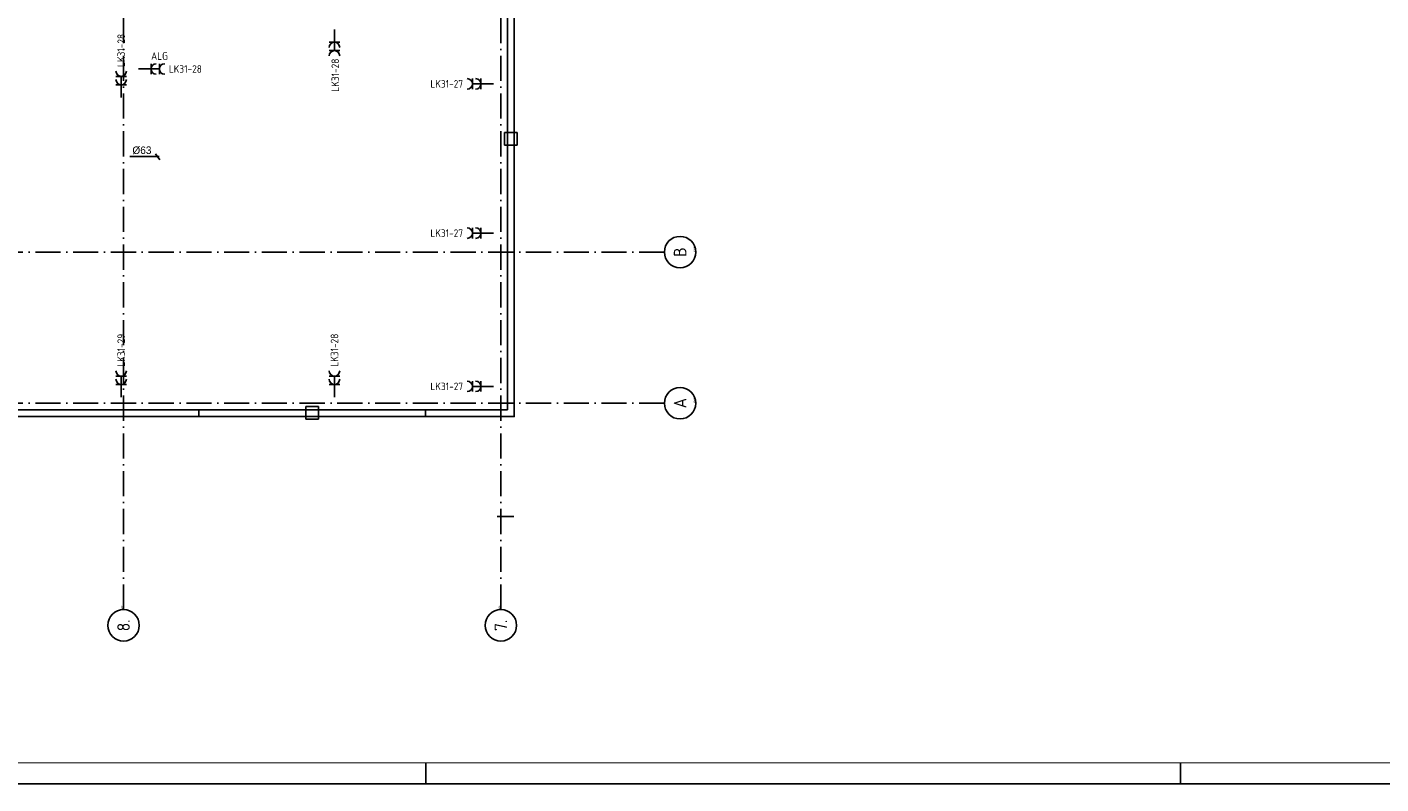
# Model space of a CAD drawing. Header units: millimetres. Extents: x 94282 to 246038, y 190 to 84290.
# Tile 11 of 18: x 181455 to 213746, y 190 to 18225. Entities that reach past the tile are written whole.
import ezdxf
from ezdxf.enums import TextEntityAlignment as Align

# ---------------------------------------------------------------- set-up
doc = ezdxf.new("R2010")
doc.units = ezdxf.units.MM
doc.header["$LTSCALE"] = 100
doc.linetypes.add('DASHDOT', pattern=[9, 6, -1.5, 0, -1.5])
doc.linetypes.add('HIDDEN', pattern=[9.525, 6.35, -3.175])
doc.layers.get('0').update_dxf_attribs({"linetype": 'CONTINUOUS'})
for name, color, linetype in [('AB$1A---_ATTRIB035', 3, 'CONTINUOUS'), ('AL$1A---_ALGEMEEN', 8, 'CONTINUOUS'), ('AT$1A---_TEKST018', 1, 'CONTINUOUS'), ('BOUW', 8, 'CONTINUOUS'), ('EB63103-_ATTRIB', 2, 'CONTINUOUS'), ('EL63103-_LICHT-WCD230V', 3, 'CONTINUOUS'), ('LIJN025', 10, 'CONTINUOUS'), ('LIJN050', 90, 'CONTINUOUS'), ('TEKST25', 10, 'CONTINUOUS'), ('TEKST35', 50, 'CONTINUOUS'), ('TEKST50', 90, 'CONTINUOUS')]:
    doc.layers.add(name, color=color, linetype=linetype)
doc.styles.add('1_8', font='ISO', dxfattribs={"height": 1.8})
doc.styles.add('BURO-018', font='BUROFONT.shx', dxfattribs={"height": 180})
doc.styles.add('ISO', font='ISO.SHX')
doc.styles.add('ROMAND', font='romand')
doc.styles.get("Standard").update_dxf_attribs({"font": 'iso.shx'})

# ---------------------------------------------------------------- blocks, each defined once
blk = doc.blocks.new('A0-GE')
at = {"layer": 'LIJN025'}
for p, q in [((955, 0), (955, 5)), ((1135, 0), (1135, 5))]:
    blk.add_line(p, q, dxfattribs=at)
blk.add_lwpolyline([(1500, 841), (1500, 0), (311, 0), (311, 841)], close=True, dxfattribs=at)
at = {"layer": 'LIJN050', "const_width": 0.2}
blk.add_lwpolyline([(1495, 836), (336, 836), (336, 5), (1495, 5)], close=True, dxfattribs=at)
at = {"layer": 'TEKST25', "style": 'ROMAND', "width": 2.899115}
blk.add_attdef('STATUS', text='', height=2.5, dxfattribs=at).set_placement((1454, 71.5), (1493, 71.5), align=Align.FIT)
at = {"layer": 'TEKST25', "style": 'ISO'}
for tag, p in [('E', (1455.25, 66)), ('NAAM-E', (1466.75, 66)), ('DATUM-E', (1485, 66)), ('D', (1455.25, 61)), ('NAAM-D', (1466.75, 61)), ('DATUM-D', (1485, 61)), ('C', (1455.25, 56)), ('NAAM-C', (1466.75, 56)), ('DATUM-C', (1485, 56)), ('B', (1455.25, 51)), ('NAAM-B', (1466.75, 51)), ('DATUM-B', (1485, 51)), ('A', (1455.25, 46)), ('NAAM-A', (1466.75, 46)), ('DATUM-A', (1485, 46))]:
    blk.add_attdef(tag, text='', height=2.5, dxfattribs=at).set_placement(p, align=Align.CENTER)
for tag, p in [('DATUM', (1332.75, 36.25)), ('SCHAAL', (1368, 36.25)), ('GETEKEND', (1398.25, 36.25)), ('GECONTOL.', (1433, 36.25)), ('FORMAAT', (1463.25, 28.25))]:
    blk.add_attdef(tag, p, '', height=2.5, dxfattribs=at)
at = {"layer": 'TEKST35', "style": 'ISO'}
for tag, p in [('PROJECT', (1334.5, 72.5)), ('PLAATS', (1334.5, 63.5)), ('INSTALLATIE-REGEL1', (1334.5, 52.5)), ('INSTALLATIE-REGEL2', (1334.5, 43.5))]:
    blk.add_attdef(tag, p, '', height=4, dxfattribs=at)
blk.add_attdef('PROJ.NR.', text='', height=4, dxfattribs=at).set_placement((1481, 23), align=Align.CENTER)
at = {"layer": 'TEKST50', "style": 'ISO'}
blk.add_attdef('FILE-NAAM', text='', height=5, dxfattribs=at).set_placement((1473.5, 7.5), align=Align.CENTER)
blk = doc.blocks.new('ES3W2A')
for p, q in [((1.25, 2), (-1.25, 2)), ((1.25, 0), (-1.25, 0)), ((0, 2), (0, -3))]:
    blk.add_line(p, q)
for centre in [(0, 3.25), (0, 1.25)]:
    blk.add_arc(centre, 1.25, 180, 0)
at = {"style": '1_8'}
for tag, flags, p in [('VERMOGEN', 9, (-2.5, 6.25)), ('SCHAK', 8, (2.5, 6.25)), ('TAL', 8, (2.5, 6.25)), ('KAST', 9, (7, 6.25))]:
    blk.add_attdef(tag, text='', height=1.8, rotation=90, dxfattribs=dict(at, flags=flags)).set_placement(p, align=Align.MIDDLE_CENTER)
at = {"style": '1_8', "flags": 8}
for tag, p in [('GROEP', (0, 4.25)), ('DOEL', (-2.5, 2.75))]:
    blk.add_attdef(tag, text='', height=1.8, rotation=90, dxfattribs=at).set_placement(p, align=Align.MIDDLE_LEFT)
at = {"style": '1_8', "flags": 9}
blk.add_attdef('M_CODE', text='', height=1.8, dxfattribs=at).set_placement((0, 0), align=Align.MIDDLE_CENTER)
blk = doc.blocks.new('1010')
at = {"layer": 'AL$1A---_ALGEMEEN', "color": 0, "linetype": 'Continuous'}
blk.add_circle((0, 750), 750, dxfattribs=at)
blk.add_attdef('STR-NAAM', text='', height=600, rotation=360, dxfattribs=at).set_placement((0, 750), align=Align.MIDDLE)
at = {"layer": 'AT$1A---_TEKST018', "linetype": 'Continuous'}
blk.add_text('1010', height=100, dxfattribs=at).set_placement((0, 0))
blk = doc.blocks.new('1011')
at = {"layer": 'AL$1A---_ALGEMEEN', "color": 0, "linetype": 'Continuous'}
blk.add_circle((-750, 0), 750, dxfattribs=at)
blk.add_attdef('STR-NAAM', text='', height=600, rotation=360, dxfattribs=at).set_placement((-750, 0), align=Align.MIDDLE)
at = {"layer": 'AT$1A---_TEKST018', "linetype": 'Continuous'}
blk.add_text('1011', height=100, dxfattribs=at).set_placement((0, 0))

msp = doc.modelspace()

# ---------------------------------------------------------------- linework, layer by layer
at = {"layer": 'AL$1A---_ALGEMEEN', "color": 1, "linetype": 'DASHDOT'}
for p, q in [((183755, 4343), (183755, 80401)), ((192755, 4343), (192755, 80401)), ((196655, 9263), (172655, 9263))]:
    msp.add_line(p, q, dxfattribs=at)
at = {"layer": 'AL$1A---_ALGEMEEN', "linetype": 'Continuous'}
for points in [[(176235, 8943), (193075, 8943), (193075, 58183), (176235, 58183)], [(176400, 9108), (192910, 9108), (192910, 58018), (176400, 58018)]]:
    msp.add_lwpolyline(points, close=True, dxfattribs=at)
at = {"layer": 'AL$1A---_ALGEMEEN', "linetype": 'HIDDEN'}
for points in [[(193142, 15413), (192842, 15413), (192842, 15713), (193142, 15713)], [(188105, 8881), (188105, 9181), (188405, 9181), (188405, 8881)]]:
    msp.add_lwpolyline(points, close=True, dxfattribs=at)
at = {"layer": 'AL$1A---_ALGEMEEN', "color": 1, "linetype": 'DASHDOT'}
msp.add_lwpolyline([(196655, 12863), (146255, 12863), (121609, 12863)], dxfattribs=at)
at = {"layer": 'AL$1A---_ALGEMEEN', "linetype": 'Continuous'}
for points in [[(192910, 12863), (193065, 12863)], [(183755, 8953), (183755, 9108)], [(185555, 8953), (185555, 9108)], [(190955, 8953), (190955, 9108)], [(192910, 9263), (193065, 9263)], [(192665, 6563), (193065, 6563)]]:
    msp.add_lwpolyline(points, dxfattribs=at)
at = {"layer": 'BOUW', "color": 1}
for p, q in [((184515, 15208), (184624, 15060)), ((183902, 15145), (184603, 15145))]:
    msp.add_line(p, q, dxfattribs=at)

# ---------------------------------------------------------------- block references
at = {"xscale": 100, "yscale": 100, "zscale": 100}
msp.add_blockref('A0-GE', (95465, 190), dxfattribs=at)
at = {"layer": 'AL$1A---_ALGEMEEN', "color": 1, "linetype": 'DASHDOT'}
ref = msp.add_blockref('1010', (197405, 12863), dxfattribs=dict(at, xscale=0.5, yscale=0.5, zscale=0.5, rotation=90))
ref.add_attrib('STR-NAAM', 'B', dxfattribs={"layer": 'AB$1A---_ATTRIB035', "linetype": 'Continuous', "height": 300, "rotation": 90}).set_placement((197030, 12863), align=Align.MIDDLE)
ref = msp.add_blockref('1010', (197405, 9263), dxfattribs=dict(at, xscale=0.5, yscale=0.5, zscale=0.5, rotation=90))
ref.add_attrib('STR-NAAM', 'A', dxfattribs={"layer": 'AB$1A---_ATTRIB035', "linetype": 'Continuous', "height": 300, "rotation": 90}).set_placement((197030, 9263), align=Align.MIDDLE)
ref = msp.add_blockref('1011', (183755, 4343), dxfattribs=dict(at, xscale=0.5, yscale=0.5, zscale=0.5, rotation=90))
ref.add_attrib('STR-NAAM', '8.', dxfattribs={"layer": 'AB$1A---_ATTRIB035', "linetype": 'Continuous', "height": 300, "rotation": 90}).set_placement((183755, 3968), align=Align.MIDDLE)
ref = msp.add_blockref('1011', (192755, 4343), dxfattribs=dict(at, xscale=0.5, yscale=0.5, zscale=0.5, rotation=90))
ref.add_attrib('STR-NAAM', '7.', dxfattribs={"layer": 'AB$1A---_ATTRIB035', "linetype": 'Continuous', "height": 300, "rotation": 90}).set_placement((192755, 3968), align=Align.MIDDLE)
at = {"layer": 'EL63103-_LICHT-WCD230V'}
ref = msp.add_blockref('ES3W2A', (183699, 16851, 1050), dxfattribs=dict(at, xscale=100, yscale=100, zscale=100))
ref.add_attrib('GROEP', 'LK31-28', dxfattribs={"layer": 'EB63103-_ATTRIB', "color": 1, "height": 180, "rotation": 90, "style": '1_8', "flags": 8}).set_placement((183699, 17276, 1050), align=Align.MIDDLE_LEFT)
ref = msp.add_blockref('ES3W2A', (188787, 17865, 1050), dxfattribs=dict(at, xscale=-100, yscale=100, zscale=100, rotation=180))
ref.add_attrib('GROEP', 'LK31-28', dxfattribs={"layer": 'EB63103-_ATTRIB', "color": 1, "height": 180, "rotation": 90, "style": '1_8', "flags": 8}).set_placement((188805, 16687, 1050), align=Align.MIDDLE_LEFT)
ref = msp.add_blockref('ES3W2A', (184412, 17227, 1050), dxfattribs=dict(at, xscale=100, yscale=100, zscale=100, rotation=270))
ref.add_attrib('DOEL', 'ALG', dxfattribs={"layer": 'EB63103-_ATTRIB', "color": 1, "height": 180, "style": '1_8', "flags": 8}).set_placement((184413, 17535, 1050), align=Align.MIDDLE_LEFT)
ref.add_attrib('GROEP', 'LK31-28', dxfattribs={"layer": 'EB63103-_ATTRIB', "color": 1, "height": 180, "style": '1_8', "flags": 8}).set_placement((184837, 17227, 1050), align=Align.MIDDLE_LEFT)
ref = msp.add_blockref('ES3W2A', (192279, 16873, 1050), dxfattribs=dict(at, xscale=100, yscale=100, zscale=100, rotation=90))
ref.add_attrib('GROEP', 'LK31-27', dxfattribs={"layer": 'EB63103-_ATTRIB', "color": 1, "height": 180, "style": '1_8', "flags": 8}).set_placement((191854, 16873, 1050), align=Align.MIDDLE_RIGHT)
ref = msp.add_blockref('ES3W2A', (192279, 13315, 1050), dxfattribs=dict(at, xscale=100, yscale=100, zscale=100, rotation=90))
ref.add_attrib('GROEP', 'LK31-27', dxfattribs={"layer": 'EB63103-_ATTRIB', "color": 1, "height": 180, "style": '1_8', "flags": 8}).set_placement((191854, 13315, 1050), align=Align.MIDDLE_RIGHT)
ref = msp.add_blockref('ES3W2A', (183699, 9708, 1050), dxfattribs=dict(at, xscale=100, yscale=100, zscale=100))
ref.add_attrib('GROEP', 'LK31-29', dxfattribs={"layer": 'EB63103-_ATTRIB', "color": 1, "height": 180, "rotation": 90, "style": '1_8', "flags": 8}).set_placement((183699, 10133, 1050), align=Align.MIDDLE_LEFT)
ref = msp.add_blockref('ES3W2A', (188787, 9708, 1050), dxfattribs=dict(at, xscale=100, yscale=100, zscale=100))
ref.add_attrib('GROEP', 'LK31-28', dxfattribs={"layer": 'EB63103-_ATTRIB', "color": 1, "height": 180, "rotation": 90, "style": '1_8', "flags": 8}).set_placement((188787, 10133, 1050), align=Align.MIDDLE_LEFT)
ref = msp.add_blockref('ES3W2A', (192279, 9663, 1050), dxfattribs=dict(at, xscale=100, yscale=100, zscale=100, rotation=90))
ref.add_attrib('GROEP', 'LK31-27', dxfattribs={"layer": 'EB63103-_ATTRIB', "color": 1, "height": 180, "style": '1_8', "flags": 8}).set_placement((191854, 9663, 1050), align=Align.MIDDLE_RIGHT)

# ---------------------------------------------------------------- texts
at = {"layer": 'BOUW', "color": 1, "style": 'BURO-018'}
msp.add_text('%%C63', height=180, dxfattribs=at).set_placement((183967, 15201))

doc.saveas('drawing.dxf')
